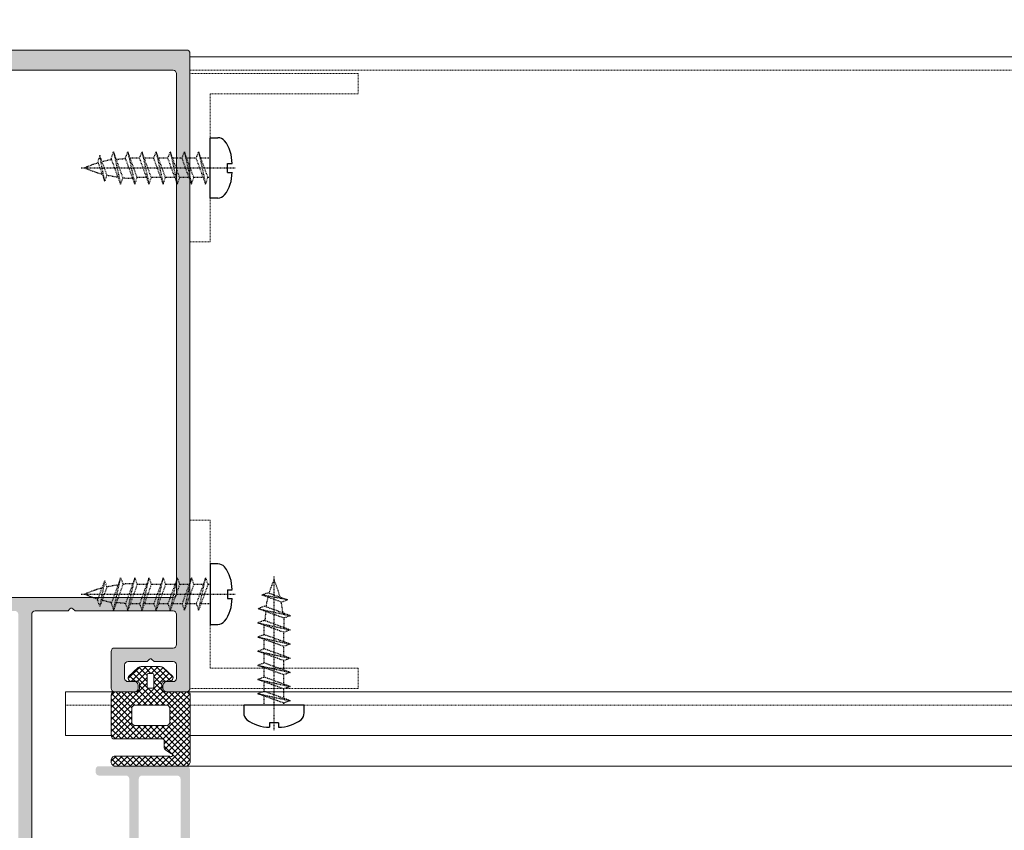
# Model space of a CAD drawing. Header units: millimetres. Extents: x -226731 to 126254, y -16359 to 60195.
# Tile 122 of 256: x -157784 to -157638, y 10582 to 10702. Entities that reach past the tile are written whole.
import ezdxf

# ---------------------------------------------------------------- set-up
doc = ezdxf.new("R2010")
doc.units = ezdxf.units.MM
doc.header["$LTSCALE"] = 0.1
doc.header["$MEASUREMENT"] = 0
doc.linetypes.add('CENTER', pattern=[2, 1.25, -0.25, 0.25, -0.25])
doc.linetypes.add('HIDDEN', pattern=[0.375, 0.25, -0.125])
for name, color, linetype, lineweight in [('01. Aluminium (Main Structure)', 6, 'Continuous', 5), ('0_CCE_ FF_SIDE WALL SPRINKLER', 6, 'Continuous', 0), ('3_Hatch', 8, 'Continuous', 0), ('SPRINKLER COVERAGE AREA', 1, 'Continuous', 9)]:
    doc.layers.add(name, color=color, linetype=linetype, lineweight=lineweight)
for name, color, linetype in [('CENTER LINE', 8, 'CENTER'), ('FIRE FIGHTING SERVICES', 5, 'Continuous'), ('HARDWARES', 7, 'Continuous')]:
    doc.layers.add(name, color=color, linetype=linetype)

# ---------------------------------------------------------------- blocks, each defined once
blk = doc.blocks.new('*U430')
at = {"layer": '3_Hatch'}
h = blk.add_hatch(color=8, dxfattribs=at)
h.dxf.hatch_style = 1
h.paths.add_polyline_path([(-4.22, 77.48), (-3.91, 77.79), (-3.91, 81.75), (-4.5, 82.78), (-4.5, 116.97), (-4.46, 117.16), (-4.35, 117.32), (-4.21, 117.43), (-4, 117.47), (4, 117.47), (4.19, 117.43), (4.35, 117.32), (4.46, 117.16), (4.52, 116.97), (4.52, 82.78), (3.89, 81.75), (3.89, 77.79), (4.21, 77.48), (4.3, 77.33), (4.3, 77.18), (4.21, 77.04), (3.89, 76.74), (3.89, 72.78), (4.52, 71.75), (4.52, 65.75), (4.46, 65.57), (4.35, 65.41), (4.19, 65.3), (4, 65.26), (-4, 65.26), (-4.21, 65.3), (-4.35, 65.41), (-4.46, 65.57), (-4.5, 65.75), (-4.5, 71.75), (-3.91, 72.78), (-3.91, 76.74), (-4.22, 77.04), (-4.28, 77.18), (-4.28, 77.33)], flags=16)
h.paths.add_polyline_path([(10.04, 65.44), (9.98, 65.26), (9.97, 65.08), (9.86, 64.91), (9.69, 64.8), (9.51, 64.77), (7, 64.77), (6.82, 64.8), (6.64, 64.91), (6.53, 65.08), (6.51, 65.26), (6.51, 116.97), (6.53, 117.16), (6.64, 117.32), (6.82, 117.43), (7, 117.47), (11.89, 117.47), (12.18, 117.78), (12.33, 117.87), (12.47, 117.87), (12.6, 117.78), (12.93, 117.47), (27.5, 117.47), (27.69, 117.43), (27.87, 117.32), (27.96, 117.16), (28, 116.97), (28, 112.48), (27.96, 112.27), (27.87, 112.11), (27.69, 112), (27.5, 111.96), (18.82, 111.96), (18.62, 111.93), (18.45, 111.82), (18.34, 111.65), (18.3, 111.45), (18.3, 105.98), (18.34, 105.78), (18.45, 105.6), (18.62, 105.51), (18.82, 105.47), (21.8, 105.47), (22, 105.51), (22.16, 105.6), (22.27, 105.78), (22.29, 105.98), (22.29, 106.46), (22.27, 106.66), (22.16, 106.81), (22, 106.92), (21.8, 106.97), (20.81, 106.97), (20.61, 107.01), (20.46, 107.12), (20.35, 107.26), (20.3, 107.47), (20.3, 109.46), (20.35, 109.66), (20.46, 109.81), (20.61, 109.92), (20.81, 109.97), (23.64, 109.97), (23.94, 110.28), (24.08, 110.35), (24.23, 110.35), (24.36, 110.28), (24.69, 109.97), (27.5, 109.97), (27.69, 109.92), (27.87, 109.81), (27.96, 109.66), (28, 109.46), (28, 107.47), (27.96, 107.26), (27.87, 107.12), (27.69, 107.01), (27.5, 106.97), (26.52, 106.97), (26.31, 106.92), (26.17, 106.81), (26.06, 106.66), (26, 106.46), (26, 105.98), (26.06, 105.78), (26.17, 105.6), (26.31, 105.51), (26.52, 105.47), (29.51, 105.47), (29.7, 105.51), (29.86, 105.6), (29.97, 105.78), (29.99, 105.98), (29.97, 200.47), (29.86, 200.65), (29.78, 200.7), (29.7, 200.76), (29.61, 200.77), (29.51, 200.78), (-29.51, 200.78), (-29.71, 200.76), (-29.86, 200.65), (-29.97, 200.47), (-30.01, 200.3), (-30.01, 105.98), (-29.97, 105.78), (-29.86, 105.6), (-29.71, 105.51), (-29.51, 105.47), (-26.5, 105.47), (-26.31, 105.51), (-26.15, 105.6), (-26.04, 105.78), (-26, 105.98), (-26, 106.46), (-26.04, 106.66), (-26.15, 106.81), (-26.31, 106.92), (-26.5, 106.97), (-27.52, 106.97), (-27.69, 107.01), (-27.87, 107.12), (-27.98, 107.26), (-28.01, 107.47), (-28.01, 109.46), (-27.98, 109.66), (-27.87, 109.81), (-27.69, 109.92), (-27.52, 109.97), (-24.69, 109.97), (-24.37, 110.28), (-24.25, 110.35), (-24.06, 110.35), (-23.94, 110.28), (-23.63, 109.97), (-20.81, 109.97), (-20.61, 109.92), (-20.44, 109.81), (-20.33, 109.66), (-20.3, 109.46), (-20.3, 107.47), (-20.33, 107.26), (-20.44, 107.12), (-20.61, 107.01), (-20.81, 106.97), (-21.82, 106.97), (-22.02, 106.92), (-22.16, 106.81), (-22.27, 106.66), (-22.31, 106.46), (-22.31, 105.98), (-22.27, 105.78), (-22.16, 105.6), (-22.02, 105.51), (-21.82, 105.47), (-18.8, 105.47), (-18.61, 105.51), (-18.45, 105.6), (-18.34, 105.78), (-18.3, 105.98), (-18.3, 111.45), (-18.34, 111.65), (-18.45, 111.82), (-18.61, 111.93), (-18.8, 111.96), (-27.52, 111.96), (-27.69, 112), (-27.87, 112.11), (-27.98, 112.27), (-28.01, 112.48), (-28.01, 116.97), (-27.98, 117.16), (-27.87, 117.32), (-27.69, 117.43), (-27.52, 117.47), (-12.93, 117.47), (-12.62, 117.78), (-12.49, 117.87), (-12.34, 117.87), (-12.18, 117.78), (-11.87, 117.47), (-7, 117.47), (-6.8, 117.43), (-6.66, 117.32), (-6.55, 117.16), (-6.51, 116.97), (-6.51, 65.26), (-6.55, 65.08), (-6.66, 64.91), (-6.8, 64.8), (-7, 64.77), (-9.51, 64.77), (-9.71, 64.8), (-9.86, 64.91), (-9.97, 65.08), (-10, 65.26), (-10.04, 65.44), (-10.15, 65.63), (-10.31, 65.74), (-10.5, 65.75), (-11.5, 65.75), (-11.7, 65.74), (-11.85, 65.63), (-11.96, 65.44), (-12.01, 65.26), (-12.01, 63.25), (-11.96, 63.07), (-11.85, 62.9), (-11.7, 62.79), (-11.5, 62.77), (-0.53, 62.77), (-0.2, 63.07), (-0.07, 63.14), (0.07, 63.14), (0.22, 63.07), (0.51, 62.77), (11.5, 62.77), (11.69, 62.79), (11.85, 62.9), (11.96, 63.07), (12.01, 63.25), (12.01, 65.26), (11.96, 65.44), (11.85, 65.63), (11.69, 65.74), (11.5, 65.75), (10.5, 65.75), (10.3, 65.74), (10.15, 65.63)])
h.paths.add_polyline_path([(28, 197.28), (27.96, 197.47), (27.87, 197.65), (27.69, 197.76), (27.5, 197.8), (-27.52, 197.8), (-27.69, 197.76), (-27.87, 197.65), (-27.98, 197.47), (-28.01, 197.28), (-28.01, 119.97), (-27.98, 119.77), (-27.87, 119.63), (-27.69, 119.52), (-27.52, 119.46), (27.5, 119.46), (27.69, 119.52), (27.87, 119.63), (27.96, 119.77), (28, 119.97)], flags=16)
h = blk.add_hatch(color=8, dxfattribs=at)
h.dxf.hatch_style = 1
h.paths.add_polyline_path([(28.61, 92.53), (28.61, 57.99), (28.57, 57.83), (28.46, 57.65), (28.28, 57.54), (28.1, 57.52), (22.9, 57.52), (22.7, 57.54), (22.54, 57.65), (22.44, 57.83), (22.41, 57.99), (22.41, 92.53), (22.44, 92.71), (22.54, 92.87), (22.7, 92.98), (22.9, 93.02), (28.1, 93.02), (28.28, 92.98), (28.46, 92.87), (28.57, 92.71)], flags=16)
h.paths.add_polyline_path([(22.41, 37.89), (22.35, 38.09), (22.24, 38.26), (22.1, 38.37), (21.9, 38.4), (21.49, 38.4), (21.31, 38.37), (21.15, 38.26), (21.04, 38.09), (21, 37.89), (21, 33.9), (20.95, 33.7), (20.84, 33.54), (20.69, 33.43), (20.49, 33.41), (13.79, 33.41), (13.61, 33.43), (13.45, 33.54), (13.34, 33.7), (13.3, 33.9), (13.3, 51.5), (13.34, 51.7), (13.45, 51.85), (13.61, 51.96), (13.79, 52.01), (16.35, 52.01), (16.54, 52.05), (16.7, 52.16), (16.81, 52.32), (16.85, 52.5), (16.85, 55.6), (16.87, 55.8), (16.98, 55.96), (17.16, 56.07), (17.36, 56.11), (20.49, 56.11), (20.69, 56.07), (20.84, 55.96), (20.95, 55.8), (21, 55.6), (21, 51.61), (21.04, 51.41), (21.15, 51.26), (21.31, 51.15), (21.49, 51.12), (21.9, 51.12), (22.1, 51.15), (22.24, 51.26), (22.35, 51.41), (22.41, 51.61), (22.41, 55.6), (22.44, 55.8), (22.54, 55.96), (22.7, 56.07), (22.9, 56.11), (28.1, 56.11), (28.28, 56.07), (28.46, 55.96), (28.57, 55.8), (28.61, 55.6), (28.61, 33.9), (28.57, 33.7), (28.46, 33.54), (28.28, 33.43), (28.1, 33.41), (22.9, 33.41), (22.7, 33.43), (22.54, 33.54), (22.44, 33.7), (22.41, 33.9)], flags=16)
h.paths.add_polyline_path([(12.2, 36.54), (11.89, 36.23), (11.89, 33.9), (11.85, 33.7), (11.74, 33.54), (11.58, 33.43), (11.38, 33.41), (9, 33.41), (8.8, 33.43), (8.65, 33.54), (8.54, 33.7), (8.49, 33.9), (8.49, 34.51), (8.45, 34.69), (8.34, 34.85), (8.18, 34.96), (8, 35), (7.79, 34.96), (7.63, 34.85), (7.52, 34.69), (7.48, 34.51), (7.48, 32.49), (7.52, 32.31), (7.63, 32.15), (7.79, 32.04), (8, 32), (28.5, 32), (28.7, 31.95), (28.85, 31.84), (28.96, 31.69), (29.01, 31.49), (29.01, 30.48), (29.05, 30.3), (29.14, 30.13), (29.3, 30.02), (29.51, 30.01), (29.69, 30.02), (29.85, 30.13), (29.96, 30.3), (30, 30.48), (30, 93.92), (29.96, 94.12), (29.85, 94.28), (29.69, 94.39), (29.51, 94.41), (16.5, 94.41), (16.3, 94.39), (16.15, 94.28), (16.04, 94.12), (15.99, 93.92), (15.99, 93.52), (16.04, 93.35), (16.15, 93.17), (16.3, 93.06), (16.5, 93.02), (20.49, 93.02), (20.69, 92.98), (20.84, 92.87), (20.95, 92.71), (21, 92.53), (21, 57.99), (20.95, 57.83), (20.84, 57.65), (20.69, 57.54), (20.49, 57.52), (14.42, 57.52), (14.25, 57.48), (14.16, 57.43), (14.07, 57.37), (14.01, 57.3), (13.96, 57.22), (13.94, 57.13), (13.92, 57.06), (13.92, 56.97), (13.94, 56.88), (13.96, 56.79), (14.01, 56.71), (14.07, 56.64), (14.16, 56.58), (14.25, 56.55), (14.36, 56.51), (14.95, 56.51), (15.15, 56.46), (15.29, 56.35), (15.4, 56.2), (15.44, 56), (15.44, 53.91), (15.4, 53.71), (15.29, 53.55), (15.15, 53.44), (14.95, 53.4), (9.38, 53.4), (9.2, 53.44), (9.04, 53.55), (8.93, 53.71), (8.89, 53.91), (8.89, 56), (8.93, 56.2), (9.04, 56.35), (9.2, 56.46), (9.38, 56.51), (9.92, 56.51), (10.12, 56.55), (10.26, 56.66), (10.37, 56.8), (10.43, 57.01), (10.37, 57.21), (10.26, 57.35), (10.12, 57.46), (9.92, 57.52), (8, 57.52), (7.79, 57.46), (7.63, 57.35), (7.52, 57.21), (7.48, 57.01), (7.48, 49.91), (7.52, 49.71), (7.63, 49.54), (7.79, 49.43), (8, 49.4), (8.38, 49.4), (8.58, 49.43), (8.76, 49.54), (8.84, 49.71), (8.89, 49.91), (8.89, 51.5), (8.93, 51.7), (9.04, 51.85), (9.2, 51.96), (9.38, 52.01), (11.38, 52.01), (11.58, 51.96), (11.74, 51.85), (11.85, 51.7), (11.89, 51.5), (11.89, 42.24), (11.85, 42.06), (11.74, 41.9), (11.58, 41.79), (11.38, 41.73), (9.38, 41.73), (9.2, 41.79), (9.04, 41.9), (8.93, 42.06), (8.89, 42.24), (8.89, 43.3), (8.84, 43.49), (8.76, 43.65), (8.58, 43.76), (8.38, 43.8), (8, 43.8), (7.79, 43.76), (7.63, 43.65), (7.52, 43.49), (7.48, 43.3), (7.48, 38.99), (7.5, 38.86), (7.54, 38.77), (7.59, 38.69), (7.65, 38.64), (7.7, 38.59), (7.78, 38.55), (7.85, 38.51), (7.92, 38.49), (8, 38.49), (8.09, 38.49), (8.16, 38.53), (8.23, 38.57), (8.31, 38.6), (8.36, 38.68), (8.42, 38.75), (8.49, 38.99), (8.49, 39.59), (8.54, 39.79), (8.65, 39.96), (8.8, 40.07), (9, 40.09), (11.38, 40.09), (11.58, 40.07), (11.74, 39.96), (11.85, 39.79), (11.89, 39.59), (11.89, 37.27), (12.2, 36.96), (12.29, 36.83), (12.29, 36.66)])
at = {"layer": '01. Aluminium (Main Structure)', "color": 8, "linetype": 'ByBlock'}
for p, q in [((-29.51, 200.78), (29.51, 200.78)), ((29.51, 200.78), (29.7, 200.76)), ((29.7, 200.76), (29.86, 200.65)), ((29.86, 200.65), (29.97, 200.47)), ((29.97, 200.47), (29.99, 200.3)), ((29.99, 200.3), (29.99, 105.98)), ((-27.52, 197.8), (27.5, 197.8)), ((27.5, 197.8), (27.69, 197.76)), ((27.69, 197.76), (27.87, 197.65)), ((27.87, 197.65), (27.96, 197.47)), ((27.96, 197.47), (28, 197.28)), ((28, 197.28), (28, 119.97)), ((28, 119.97), (27.96, 119.77)), ((27.5, 119.46), (-27.52, 119.46)), ((27.69, 119.52), (27.5, 119.46)), ((27.87, 119.63), (27.69, 119.52)), ((27.96, 119.77), (27.87, 119.63)), ((6.51, 116.97), (6.53, 117.16)), ((6.53, 117.16), (6.64, 117.32)), ((6.64, 117.32), (6.82, 117.43)), ((6.82, 117.43), (7, 117.47)), ((7, 117.47), (11.89, 117.47)), ((11.89, 117.47), (12.18, 117.78)), ((12.18, 117.78), (12.33, 117.87)), ((12.33, 117.87), (12.47, 117.87)), ((12.47, 117.87), (12.6, 117.78)), ((12.6, 117.78), (12.93, 117.47)), ((12.93, 117.47), (27.5, 117.47)), ((27.5, 117.47), (27.69, 117.43)), ((27.69, 117.43), (27.87, 117.32)), ((27.87, 117.32), (27.96, 117.16)), ((27.96, 117.16), (28, 116.97)), ((6.51, 65.26), (6.51, 116.97)), ((28, 116.97), (28, 112.48)), ((18.3, 111.45), (18.34, 111.65)), ((18.3, 111.45), (18.3, 105.98)), ((18.34, 111.65), (18.45, 111.82)), ((18.45, 111.82), (18.62, 111.93)), ((18.62, 111.93), (18.82, 111.96)), ((27.5, 111.96), (18.82, 111.96)), ((27.69, 112), (27.5, 111.96)), ((27.87, 112.11), (27.69, 112)), ((27.96, 112.27), (27.87, 112.11)), ((28, 112.48), (27.96, 112.27)), ((20.35, 109.66), (20.46, 109.81)), ((20.46, 109.81), (20.61, 109.92)), ((20.61, 109.92), (20.81, 109.97)), ((20.81, 109.97), (23.64, 109.97)), ((23.64, 109.97), (23.94, 110.28)), ((23.94, 110.28), (24.08, 110.35)), ((24.08, 110.35), (24.23, 110.35)), ((24.23, 110.35), (24.36, 110.28)), ((24.36, 110.28), (24.69, 109.97)), ((24.69, 109.97), (27.5, 109.97)), ((27.5, 109.97), (27.69, 109.92)), ((27.69, 109.92), (27.87, 109.81)), ((27.87, 109.81), (27.96, 109.66)), ((20.3, 109.46), (20.35, 109.66)), ((20.3, 107.47), (20.3, 109.46)), ((27.96, 109.66), (28, 109.46)), ((28, 109.46), (28, 107.47)), ((20.35, 107.26), (20.3, 107.47)), ((20.46, 107.12), (20.35, 107.26)), ((20.61, 107.01), (20.46, 107.12)), ((20.81, 106.97), (20.61, 107.01)), ((21.8, 106.97), (20.81, 106.97)), ((21.8, 106.97), (22, 106.92)), ((22, 106.92), (22.16, 106.81)), ((22.16, 106.81), (22.27, 106.66)), ((26.06, 106.66), (26.17, 106.81)), ((26.17, 106.81), (26.31, 106.92)), ((26.31, 106.92), (26.52, 106.97)), ((27.5, 106.97), (26.52, 106.97)), ((27.69, 107.01), (27.5, 106.97)), ((27.87, 107.12), (27.69, 107.01)), ((27.96, 107.26), (27.87, 107.12)), ((28, 107.47), (27.96, 107.26)), ((18.34, 105.78), (18.3, 105.98)), ((18.45, 105.6), (18.34, 105.78)), ((18.62, 105.51), (18.45, 105.6)), ((18.82, 105.47), (18.62, 105.51)), ((18.82, 105.47), (21.8, 105.47)), ((22, 105.51), (21.8, 105.47)), ((22.16, 105.6), (22, 105.51)), ((22.27, 105.78), (22.16, 105.6)), ((22.27, 106.66), (22.29, 106.46)), ((22.29, 105.98), (22.27, 105.78)), ((22.29, 106.46), (22.29, 105.98)), ((26, 106.46), (26.06, 106.66)), ((26, 106.46), (26, 105.98)), ((26.06, 105.78), (26, 105.98)), ((26.17, 105.6), (26.06, 105.78)), ((26.31, 105.51), (26.17, 105.6)), ((26.52, 105.47), (26.31, 105.51)), ((26.52, 105.47), (29.51, 105.47)), ((29.7, 105.51), (29.51, 105.47)), ((29.86, 105.6), (29.7, 105.51)), ((29.97, 105.78), (29.86, 105.6)), ((29.99, 105.98), (29.97, 105.78))]:
    blk.add_line(p, q, dxfattribs=at)
at = {"layer": '3_Hatch', "color": 8}
for p, q in [((29.99, 199.78), (1079.99, 199.78)), ((20.86, 107.75), (22.29, 109.07)), ((22.74, 109.2), (25.57, 109.2)), ((26.02, 109.07), (27.45, 107.75)), ((22.07, 107.02), (21.57, 107.02)), ((23.66, 108), (23.66, 106.2)), ((24.46, 108.2), (23.86, 108.2)), ((24.66, 106.2), (24.66, 108)), ((26.74, 107.02), (26.24, 107.02)), ((11.51, 105.47), (19.87, 105.47)), ((11.51, 105.47), (11.51, 98.97)), ((18.79, 105.47), (22.09, 105.47)), ((22.5, 105.95), (22.5, 106.5)), ((23.86, 106), (24.46, 106)), ((25.82, 106.5), (25.82, 105.95)), ((26.22, 105.47), (29.79, 105.47)), ((28.4, 105.47), (1079.99, 105.47)), ((18.29, 98.95), (18.29, 104.97)), ((30.03, 105.22), (30.03, 94.94)), ((21.35, 102.99), (21.35, 100.94)), ((26.53, 103.49), (21.85, 103.49)), ((27.03, 100.94), (27.03, 102.99)), ((21.85, 100.44), (26.53, 100.44)), ((11.51, 98.97), (18.29, 98.97)), ((25.97, 98.45), (18.79, 98.45)), ((26.17, 97.23), (26.17, 98.25)), ((30.03, 98.97), (1079.99, 98.97)), ((27.17, 96.32), (26.4, 96.81)), ((18.75, 95.91), (26.98, 95.91)), ((29.46, 94.41), (18.75, 94.41)), ((29.51, 94.41), (1079.99, 94.41))]:
    blk.add_line(p, q, dxfattribs=at)
at = {"layer": '3_Hatch', "color": 8, "linetype": 'HIDDEN', "ltscale": 5}
for p, q in [((29.99, 197.78), (1079.99, 197.78)), ((54.99, 197.28), (29.99, 197.28)), ((29.99, 197.28), (29.99, 172.28)), ((54.99, 197.28), (54.99, 194.28)), ((32.99, 194.28), (32.99, 172.28)), ((54.99, 194.28), (32.99, 194.28)), ((29.99, 172.28), (32.99, 172.28)), ((29.99, 130.97), (32.99, 130.97)), ((29.99, 105.97), (29.99, 130.97)), ((32.99, 108.97), (32.99, 130.97)), ((54.99, 108.97), (32.99, 108.97)), ((54.99, 105.97), (54.99, 108.97)), ((54.99, 105.97), (29.99, 105.97)), ((11.51, 103.48), (18.29, 103.48)), ((21.74, 103.48), (26.63, 103.48))]:
    blk.add_line(p, q, dxfattribs=at)
at = {"layer": '3_Hatch', "color": 8, "linetype": 'Continuous'}
for p, q in [((20.83, 107.43), (22.59, 109.19)), ((21.28, 106.99), (23.49, 109.2)), ((26.26, 103.49), (21.46, 108.3)), ((23.66, 106.98), (21.92, 108.72)), ((22.18, 107.01), (24.37, 109.2)), ((23.66, 107.87), (22.4, 109.13)), ((24.21, 108.2), (23.2, 109.2)), ((26.27, 107.02), (24.09, 109.2)), ((24.25, 108.2), (25.26, 109.2)), ((24.66, 107.72), (26.01, 109.07)), ((24.66, 106.84), (26.47, 108.65)), ((27.15, 107.03), (24.97, 109.2)), ((27.49, 107.57), (25.95, 109.11)), ((21.85, 107.02), (21, 107.88)), ((22.2, 103.49), (26.93, 108.23)), ((22.5, 106.44), (23.66, 107.6)), ((25.8, 106.61), (24.66, 107.75)), ((30.03, 101.5), (24.66, 106.87)), ((26.61, 107.02), (27.39, 107.8)), ((18.29, 101.35), (23.66, 106.72)), ((18.29, 100.47), (23.83, 106.01)), ((18.29, 104.89), (18.87, 105.47)), ((18.29, 104), (19.76, 105.47)), ((18.29, 103.12), (20.64, 105.47)), ((18.29, 102.23), (21.52, 105.47)), ((21.36, 103.1), (18.98, 105.47)), ((21.84, 103.49), (19.86, 105.47)), ((22.73, 103.49), (20.75, 105.47)), ((23.61, 103.49), (21.63, 105.47)), ((24.5, 103.49), (22.36, 105.63)), ((25.38, 103.49), (22.5, 106.38)), ((23.08, 103.49), (25.82, 106.23)), ((23.96, 103.49), (26.03, 105.56)), ((30.03, 100.61), (24.59, 106.05)), ((24.85, 103.49), (26.83, 105.47)), ((25.73, 103.49), (27.71, 105.47)), ((26.61, 103.49), (28.59, 105.47)), ((30.03, 102.38), (26.94, 105.47)), ((27.02, 103.02), (29.48, 105.47)), ((30.03, 103.27), (27.82, 105.47)), ((30.03, 104.15), (28.7, 105.47)), ((30.03, 105.03), (29.59, 105.47)), ((21.35, 101.34), (18.29, 104.4)), ((21.35, 102.22), (18.35, 105.22)), ((27.03, 102.14), (30.03, 105.14)), ((27.03, 101.25), (30.03, 104.25)), ((23.36, 98.45), (18.29, 103.52)), ((18.29, 99.58), (21.35, 102.64)), ((22.47, 98.45), (18.29, 102.63)), ((25.1, 98.45), (30.03, 103.37)), ((25.99, 98.44), (30.03, 102.48)), ((30.03, 99.73), (27.03, 102.73)), ((21.59, 98.45), (18.29, 101.75)), ((18.33, 98.74), (21.35, 101.76)), ((26.17, 97.74), (30.03, 101.6)), ((30.03, 98.85), (27.03, 101.85)), ((30.03, 97.96), (27.03, 100.96)), ((20.7, 98.45), (18.29, 100.86)), ((19.82, 98.45), (18.29, 99.98)), ((18.92, 98.45), (21.35, 100.88)), ((19.8, 98.45), (21.79, 100.44)), ((20.68, 98.45), (22.67, 100.44)), ((21.57, 98.45), (23.56, 100.44)), ((24.24, 98.45), (22.25, 100.44)), ((22.45, 98.45), (24.44, 100.44)), ((25.12, 98.45), (23.13, 100.44)), ((23.34, 98.45), (25.33, 100.44)), ((26.01, 98.44), (24.02, 100.44)), ((24.22, 98.45), (26.21, 100.44)), ((30.03, 95.31), (24.9, 100.44)), ((30.03, 96.2), (25.79, 100.44)), ((26.26, 96.95), (30.03, 100.72)), ((30.03, 97.08), (26.65, 100.45)), ((26.77, 96.58), (30.03, 99.83)), ((18.94, 98.45), (18.29, 99.1)), ((29.83, 94.62), (26.17, 98.29)), ((26.37, 94.41), (30.03, 98.06)), ((27.34, 96.26), (30.03, 98.95)), ((27.26, 96.31), (26.17, 97.4)), ((27.26, 94.41), (30.03, 97.18)), ((18.29, 95.16), (19.03, 95.91)), ((19.43, 94.41), (18.35, 95.49)), ((18.55, 94.55), (19.92, 95.91)), ((20.32, 94.41), (18.82, 95.91)), ((19.3, 94.41), (20.8, 95.91)), ((21.2, 94.41), (19.7, 95.91)), ((20.19, 94.41), (21.69, 95.91)), ((22.09, 94.41), (20.59, 95.91)), ((21.07, 94.41), (22.57, 95.91)), ((22.97, 94.41), (21.47, 95.91)), ((21.95, 94.41), (23.45, 95.91)), ((23.85, 94.41), (22.35, 95.91)), ((22.84, 94.41), (24.34, 95.91)), ((24.74, 94.41), (23.24, 95.91)), ((23.72, 94.41), (25.22, 95.91)), ((25.62, 94.41), (24.12, 95.91)), ((24.61, 94.41), (26.11, 95.91)), ((26.51, 94.41), (25.01, 95.91)), ((25.49, 94.41), (26.98, 95.91)), ((27.39, 94.41), (25.89, 95.91)), ((28.27, 94.41), (26.77, 95.91)), ((29.16, 94.41), (27.4, 96.17)), ((28.14, 94.41), (30.03, 96.3)), ((29.02, 94.41), (30.03, 95.41))]:
    blk.add_line(p, q, dxfattribs=at)
at = {"layer": '3_Hatch', "color": 8, "linetype": 'HIDDEN'}
blk.add_line((30.03, 103.48), (1079.99, 103.48), dxfattribs=at)
at = {"layer": '3_Hatch', "color": 8}
for centre, radius, start, end in [((22.74, 108.4), 0.8, 90.0001, 124.0993), ((25.57, 108.4), 0.8, 55.9007, 90), ((21.37, 107.54), 0.553, 157.0553, 290.8747), ((22.1, 106.61), 0.411, 345.1294, 93.8472), ((23.86, 108), 0.2, 90, 180), ((24.46, 108), 0.2, 360, 90), ((26.21, 106.61), 0.41, 85.8157, 195.2748), ((26.94, 107.54), 0.553, 249.1254, 22.9447), ((18.79, 104.97), 0.5, 90.0022, 180), ((21.96, 105.99), 0.533, 284.2078, 355.4538), ((23.86, 106.2), 0.2, 180, 270), ((24.46, 106.2), 0.2, 270, 0), ((26.35, 105.99), 0.533, 184.5462, 255.7922), ((29.78, 105.22), 0.25, 0, 86.9111), ((21.85, 102.99), 0.5, 90, 180), ((26.53, 102.99), 0.5, 0, 90), ((21.85, 100.94), 0.5, 180, 270), ((26.53, 100.94), 0.5, 270, 0), ((18.79, 98.95), 0.5, 180, 270), ((25.97, 98.25), 0.2, 0.0142, 90), ((26.67, 97.23), 0.5, 180, 237.697), ((19.13, 95.16), 0.841, 116.8773, 243.1351), ((27.17, 96.07), 0.25, 220.6722, 90), ((29.26, 95.19), 0.8, 283.859, 342.2293)]:
    blk.add_arc(centre, radius, start, end, dxfattribs=at)
at = {"layer": 'CENTER LINE', "color": 8, "linetype": 'CENTER'}
for p, q in [((13.86, 183.28), (36.76, 183.28)), ((42.49, 122.61), (42.49, 99.71)), ((13.86, 119.97), (36.76, 119.97))]:
    blk.add_line(p, q, dxfattribs=at)
at = {"layer": 'HARDWARES', "color": 8, "linetype": 'Continuous'}
for p, q in [((32.99, 187.77), (34.14, 187.77)), ((32.99, 178.8), (32.99, 187.77)), ((35.6, 182.62), (35.6, 183.95)), ((35.6, 183.95), (36.26, 183.95)), ((35.6, 182.62), (36.26, 182.62)), ((34.14, 178.8), (32.99, 178.8)), ((32.99, 124.46), (32.99, 115.48)), ((34.14, 124.46), (32.99, 124.46)), ((35.6, 120.63), (36.26, 120.63)), ((35.6, 120.63), (35.6, 119.31)), ((35.6, 119.31), (36.26, 119.31)), ((32.99, 115.48), (34.14, 115.48)), ((38, 103.48), (38, 102.33)), ((46.98, 103.48), (38, 103.48)), ((46.98, 102.33), (46.98, 103.48)), ((43.15, 100.87), (41.83, 100.87)), ((41.83, 100.87), (41.83, 100.21)), ((43.15, 100.87), (43.15, 100.21))]:
    blk.add_line(p, q, dxfattribs=at)
at = {"layer": 'HARDWARES', "color": 8}
for p, q in [((32.99, 178.8), (32.99, 187.77)), ((33.81, 178.8), (32.99, 178.8)), ((32.99, 124.46), (32.99, 115.48)), ((33.81, 124.46), (32.99, 124.46)), ((46.98, 103.48), (38, 103.48)), ((46.98, 102.66), (46.98, 103.48))]:
    blk.add_line(p, q, dxfattribs=at)
at = {"layer": 'HARDWARES', "color": 8, "linetype": 'HIDDEN'}
for p, q in [((16.62, 185.1), (16.29, 184.19)), ((17.68, 182.21), (16.62, 185.1)), ((17.34, 181.3), (16.62, 185.1)), ((22.53, 184.72), (21.12, 184.72)), ((24.63, 184.72), (23.23, 184.72)), ((26.73, 184.72), (25.33, 184.72)), ((28.83, 184.72), (27.43, 184.72)), ((30.94, 184.72), (29.53, 184.72)), ((16.29, 184.19), (17.34, 181.3)), ((17.68, 182.21), (17.34, 181.3)), ((23.58, 181.84), (22.17, 181.84)), ((25.68, 181.84), (24.27, 181.84)), ((27.78, 181.84), (26.38, 181.84)), ((29.88, 181.84), (28.48, 181.84)), ((31.98, 181.84), (30.58, 181.84)), ((32.99, 181.84), (32.68, 181.84)), ((16.29, 119.07), (17.34, 121.96)), ((17.34, 121.96), (16.62, 118.16)), ((17.68, 121.05), (17.34, 121.96)), ((23.58, 121.41), (22.17, 121.41)), ((25.68, 121.41), (24.27, 121.41)), ((27.78, 121.41), (26.38, 121.41)), ((29.88, 121.41), (28.48, 121.41)), ((31.98, 121.41), (30.58, 121.41)), ((32.99, 121.41), (32.68, 121.41)), ((17.68, 121.05), (16.62, 118.16)), ((40.68, 119.85), (41.59, 120.18)), ((41.59, 120.18), (44.48, 119.13)), ((16.62, 118.16), (16.29, 119.07)), ((22.53, 118.53), (21.12, 118.53)), ((24.63, 118.53), (23.23, 118.53)), ((26.73, 118.53), (25.33, 118.53)), ((28.83, 118.53), (27.43, 118.53)), ((30.94, 118.53), (29.53, 118.53)), ((43.57, 118.79), (40.68, 119.85)), ((44.48, 119.13), (40.68, 119.85)), ((43.57, 118.79), (44.48, 119.13)), ((41.05, 113.94), (41.05, 115.35)), ((43.93, 112.89), (43.93, 114.3)), ((41.05, 111.84), (41.05, 113.24)), ((43.93, 110.79), (43.93, 112.2)), ((41.05, 109.74), (41.05, 111.14)), ((43.93, 108.69), (43.93, 110.09)), ((41.05, 107.64), (41.05, 109.04)), ((41.05, 105.53), (41.05, 106.94)), ((43.93, 106.59), (43.93, 107.99)), ((43.93, 104.49), (43.93, 105.89)), ((43.93, 103.48), (43.93, 103.79))]:
    blk.add_line(p, q, dxfattribs=at)
for points in [[(19.71, 180.86), (20.06, 181.82), (18.66, 185.66), (19.71, 180.86), (18.31, 184.7), (18.66, 185.66)], [(21.82, 180.88), (22.17, 181.84), (20.77, 185.68), (21.82, 180.88), (20.42, 184.72), (20.77, 185.68)], [(23.92, 180.88), (24.27, 181.84), (22.88, 185.68), (23.92, 180.88), (22.53, 184.72), (22.88, 185.68)], [(26.03, 180.88), (26.38, 181.84), (24.98, 185.68), (26.03, 180.88), (24.63, 184.72), (24.98, 185.68)], [(28.13, 180.88), (28.48, 181.84), (27.08, 185.68), (28.13, 180.88), (26.73, 184.72), (27.08, 185.68)], [(30.23, 180.88), (30.58, 181.84), (29.18, 185.68), (30.23, 180.88), (28.83, 184.72), (29.18, 185.68)], [(32.33, 180.88), (32.68, 181.84), (31.29, 185.68), (32.33, 180.88), (30.94, 184.72), (31.29, 185.68)], [(32.99, 184.72), (31.64, 184.72)], [(19.71, 122.4), (20.06, 121.44), (18.66, 117.6), (19.71, 122.4), (18.31, 118.56), (18.66, 117.6)], [(21.82, 122.37), (22.17, 121.41), (20.77, 117.57), (21.82, 122.37), (20.42, 118.53), (20.77, 117.57)], [(23.92, 122.37), (24.27, 121.41), (22.88, 117.57), (23.92, 122.37), (22.53, 118.53), (22.88, 117.57)], [(26.03, 122.37), (26.38, 121.41), (24.98, 117.57), (26.03, 122.37), (24.63, 118.53), (24.98, 117.57)], [(28.13, 122.37), (28.48, 121.41), (27.08, 117.57), (28.13, 122.37), (26.73, 118.53), (27.08, 117.57)], [(30.23, 122.37), (30.58, 121.41), (29.18, 117.57), (30.23, 122.37), (28.83, 118.53), (29.18, 117.57)], [(32.33, 122.37), (32.68, 121.41), (31.29, 117.57), (32.33, 122.37), (30.94, 118.53), (31.29, 117.57)], [(32.99, 118.53), (31.64, 118.53)], [(44.92, 116.76), (43.96, 116.41), (40.12, 117.81), (44.92, 116.76), (41.08, 118.16), (40.12, 117.81)], [(44.89, 114.65), (43.93, 114.3), (40.09, 115.7), (44.89, 114.65), (41.05, 116.05), (40.09, 115.7)], [(44.89, 112.55), (43.93, 112.2), (40.09, 113.59), (44.89, 112.55), (41.05, 113.94), (40.09, 113.59)], [(44.89, 110.44), (43.93, 110.09), (40.09, 111.49), (44.89, 110.44), (41.05, 111.84), (40.09, 111.49)], [(44.89, 108.34), (43.93, 107.99), (40.09, 109.39), (44.89, 108.34), (41.05, 109.74), (40.09, 109.39)], [(44.89, 106.24), (43.93, 105.89), (40.09, 107.29), (44.89, 106.24), (41.05, 107.64), (40.09, 107.29)], [(44.89, 104.14), (43.93, 103.79), (40.09, 105.18), (44.89, 104.14), (41.05, 105.53), (40.09, 105.18)], [(41.05, 103.48), (41.05, 104.83)]]:
    blk.add_lwpolyline(points, dxfattribs=at)
at = {"layer": 'HARDWARES', "color": 8, "linetype": 'Continuous'}
for centre, radius, start, end in [((34.14, 186.4), 1.37, 41.7376, 90), ((30.69, 183.99), 5.57, 359.5407, 36.6338), ((30.69, 182.58), 5.57, 323.3662, 0.4593), ((34.14, 180.17), 1.37, 270, 318.2624), ((34.14, 123.09), 1.37, 41.7376, 90), ((30.69, 120.68), 5.57, 359.5407, 36.6338), ((30.69, 119.27), 5.57, 323.3662, 0.4593), ((34.14, 116.85), 1.37, 270, 318.2624), ((39.37, 102.33), 1.37, 180, 228.2624), ((41.78, 105.78), 5.57, 233.3662, 270.4593), ((43.2, 105.78), 5.57, 269.5407, 306.6338), ((45.61, 102.33), 1.37, 311.7376, 0)]:
    blk.add_arc(centre, radius, start, end, dxfattribs=at)
at = {"layer": 'HARDWARES', "color": 8, "linetype": 'HIDDEN'}
for centre, start, end in [((21.18, 167.94), 99.5795, 104.5622), ((21.19, 167.85), 92.508, 97.2926), ((21.18, 167.94), 106.6931, 113.9435), ((21.18, 198.63), 246.0565, 255.4243), ((21.18, 198.63), 257.9668, 263.6815), ((21.19, 198.55), 266.0961, 271.0584), ((21.19, 104.71), 88.9416, 93.9039), ((57.84, 115.29), 156.0565, 163.3069), ((27.14, 115.29), 14.5757, 23.9435), ((21.18, 104.62), 104.5757, 113.9435), ((21.18, 135.32), 246.0565, 253.3069), ((21.18, 104.62), 96.3185, 102.0332), ((21.18, 135.32), 255.4378, 260.4205), ((21.19, 135.41), 262.7074, 267.492), ((57.84, 115.29), 165.4378, 170.4205), ((27.14, 115.29), 6.3185, 12.0332), ((57.92, 115.28), 172.7074, 177.492), ((27.23, 115.28), 358.9416, 3.9039)]:
    blk.add_arc(centre, 16.79, start, end, dxfattribs=at)
blk = doc.blocks.new('A$C2AD535C3')
at = {"layer": 'SPRINKLER COVERAGE AREA', "color": 1}
blk.add_circle((0, 0), 2500, dxfattribs=at)
blk = doc.blocks.new('G$C3584CA52')
at = {"layer": '0_CCE_ FF_SIDE WALL SPRINKLER', "color": 240, "xscale": -0.6, "yscale": 0.6, "zscale": 0.6}
blk.add_blockref('A$C2AD535C3', (5355.33, -9259), dxfattribs=at)

msp = doc.modelspace()

# ---------------------------------------------------------------- block references
at = {"layer": '3_Hatch', "color": 8}
msp.add_blockref('*U430', (-157788.7, 10497.02), dxfattribs=at)
at = {"layer": 'FIRE FIGHTING SERVICES'}
msp.add_blockref('G$C3584CA52', (-163018.33, 21220.5), dxfattribs=at)

doc.saveas('drawing.dxf')
